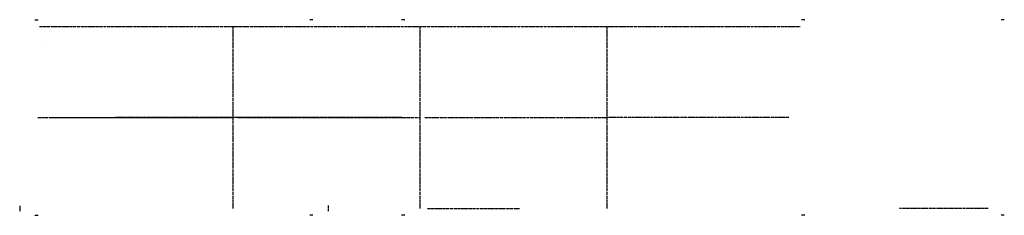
# Model space of a CAD drawing. Header units: millimetres. Extents: x -6716 to -3714, y -58490 to -57893.
import ezdxf

# ---------------------------------------------------------------- set-up
doc = ezdxf.new("R2010")
doc.units = ezdxf.units.MM
doc.header["$LTSCALE"] = 0.75
doc.linetypes.add('CENTER', pattern=[50.8, 31.75, -6.35, 6.35, -6.35])
doc.linetypes.add('ET_DASH_DOT', pattern=[15.3, 12, -1.5, 0.3, -1.5])
for name, color, linetype in [('CENTRE', 2, 'ET_DASH_DOT'), ('DIM', 1, 'Continuous'), ('HL-25', 2, 'CENTER')]:
    doc.layers.add(name, color=color, linetype=linetype)

# ---------------------------------------------------------------- blocks, each defined once
blk = doc.blocks.new('BLOCK PRT-094')
at = {"layer": 'CENTRE', "color": 0}
for p, q in [((95, 0, -285.5), (650, 0, -285.5)), ((845, 0, -285.5), (290, 0, -285.5))]:
    blk.add_line(p, q, dxfattribs=at)
at = {"layer": 'CENTRE', "color": 0, "extrusion": (0, 1, 0)}
blk.add_line((940, 0, -16.8), (940, 0, 0.8), dxfattribs=at)
at = {"layer": 'HL-25', "color": 0, "extrusion": (0, 1, 0)}
for p, q in [((45.9, 0, -584), (55.8, 0, -584)), ((45.9, 0, 13), (55.8, 0, 13)), ((894.1, 0, -584), (884.2, 0, -584)), ((894.1, 0, 13), (884.2, 0, 13)), ((45.9, -299, -584), (55.8, -299, -584)), ((45.9, -299, 13), (55.8, -299, 13)), ((894.1, -299, -584), (884.2, -299, -584)), ((894.1, -299, 13), (884.2, -299, 13))]:
    blk.add_line(p, q, dxfattribs=at)
blk = doc.blocks.new('Block PRT-122')
at = {"layer": 'CENTRE', "color": 7, "extrusion": (6.16298e-33, -6.12303e-17, -1)}
for p in [(-1165, 0, -285.5), (-55, 0, -285.5)]:
    blk.add_line(p, (-610, 0, -285.5), dxfattribs=at)
at = {"layer": 'HL-25', "color": 7, "extrusion": (0, 1, 0)}
for p, q in [((-45.9, 0, 13), (-55.8, 0, 13)), ((-45.9, 0, -584), (-55.8, 0, -584)), ((-1174.1, 0, 13), (-1164.2, 0, 13)), ((-1174.1, 0, -584), (-1164.2, 0, -584)), ((-1174.1, -299, 13), (-1164.2, -299, 13)), ((-1174.1, -299, -584), (-1164.2, -299, -584)), ((-45.9, -299, 13), (-55.8, -299, 13)), ((-45.9, -299, -584), (-55.8, -299, -584))]:
    blk.add_line(p, q, dxfattribs=at)
blk = doc.blocks.new('Block PRT-244')
at = {"color": 0, "extrusion": (0, 1, 0)}
blk.add_line((0, 0, -16), (0, 0), dxfattribs=at)
at = {"layer": 'CENTRE', "color": 0}
for p, q in [((95, 0, -285.5), (650, 0, -285.5)), ((665, 0, -285.5), (1220, 0, -285.5)), ((1235, 0, -285.5), (1790, 0, -285.5)), ((2345, 0, -285.5), (1790, 0, -285.5))]:
    blk.add_line(p, q, dxfattribs=at)
at = {"layer": 'CENTRE', "color": 0, "extrusion": (-1, 0, 0)}
for p, q in [((650, 0, -563), (650, 0, -8)), ((1220, 0, -563), (1220, 0, -8)), ((1790, 0, -563), (1790, 0, -8))]:
    blk.add_line(p, q, dxfattribs=at)
at = {"layer": 'CENTRE', "color": 0, "extrusion": (1, 0, 0)}
blk.add_line((1790, 0, -563), (1790, 0, -8), dxfattribs=at)
at = {"layer": 'CENTRE', "color": 0, "extrusion": (0, 1, 0)}
blk.add_line((60, -299, -563), (2380, -299, -563), dxfattribs=at)
at = {"layer": 'HL-25', "color": 0, "extrusion": (0, 1, 0)}
for p, q in [((45.9, 0, -584), (55.8, 0, -584)), ((45.9, 0, 13), (55.8, 0, 13)), ((2394.1, 0, -584), (2384.2, 0, -584)), ((2394.1, 0, 13), (2384.2, 0, 13)), ((45.9, -299, -584), (55.8, -299, -584)), ((45.9, -299, 13), (55.8, -299, 13)), ((2394.1, -299, -584), (2384.2, -299, -584)), ((2394.1, -299, 13), (2384.2, -299, 13))]:
    blk.add_line(p, q, dxfattribs=at)
blk = doc.blocks.new('Block PRT-305')
at = {"layer": 'CENTRE', "color": 7, "extrusion": (-1, 0, 0)}
blk.add_line((80, 518.3, -370.2), (80, 518.3, -358.9), dxfattribs=at)
at = {"layer": 'CENTRE', "color": 7, "extrusion": (0, -1, -1.83695e-16)}
blk.add_line((95, 285.5), (650, 285.5), dxfattribs=at)
at = {"layer": 'CENTRE', "color": 7, "extrusion": (0, -1, 2.22045e-16)}
blk.add_line((1243.2, 8), (1524, 8, -299), dxfattribs=at)
at = {"layer": 'CENTRE', "color": 7}
blk.add_line((2953, 8), (2683, 8, -299), dxfattribs=at)
at = {"layer": 'HL-25', "color": 7}
for p, q in [((45.9, 584), (55.8, 584)), ((45.9, 584, -299), (55.8, 584, -299)), ((45.9, 584), (55.8, 584)), ((45.9, 584, -299), (55.8, 584, -299)), ((3002.1, 584), (2992.2, 584)), ((3002.1, 584, -299), (2992.2, 584, -299)), ((45.9, -13, -299), (55.8, -13, -299)), ((45.9, -13), (55.8, -13)), ((45.9, -13, -299), (55.8, -13, -299)), ((3002.1, -13), (2992.2, -13)), ((3002.1, -13, -299), (2992.2, -13, -299))]:
    blk.add_line(p, q, dxfattribs=at)

msp = doc.modelspace()

# ---------------------------------------------------------------- block references
at = {"extrusion": (0, -1, -1.83697e-16)}
for name, p in [('Block PRT-244', (-6715.6, 10488.5, 58476.8)), ('BLOCK PRT-094', (-6715.6, 12888.6, 58476.8))]:
    msp.add_blockref(name, p, dxfattribs=at)
msp.add_blockref('Block PRT-305', (-6715.6, -58476.8, 9288.4))
at = {"layer": 'DIM', "extrusion": (1.83697e-16, 1, 0)}
msp.add_blockref('Block PRT-122', (6715.6, 11688.5, -57905.8), dxfattribs=at)

doc.saveas('drawing.dxf')
